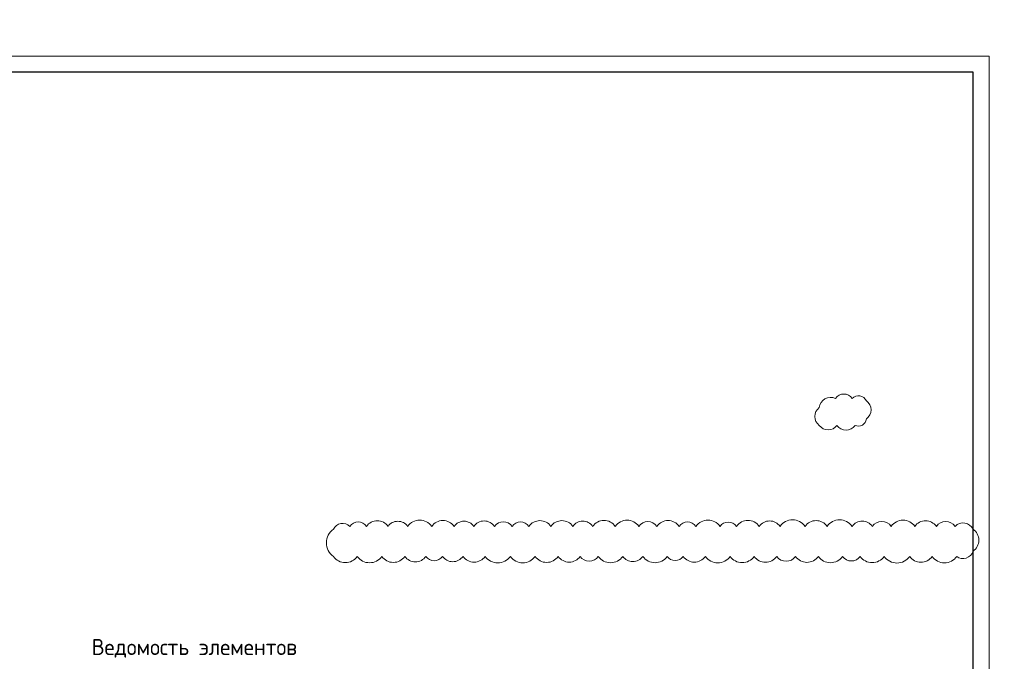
# Model space of a CAD drawing. Header units: millimetres. Extents: x -42044588 to 856694, y -806701 to 941911.
# Tile 177 of 256: x -52493 to -21898, y -379915 to -359971. Entities that reach past the tile are written whole.
import ezdxf

# ---------------------------------------------------------------- set-up
doc = ezdxf.new("R2010")
doc.units = ezdxf.units.MM
doc.layers.add('0 @ 100', color=7, linetype='Continuous')
doc.layers.add('ТОЛСТЫЕ_ОСНОВНЫЕ', color=6, linetype='Continuous')
for name, color, linetype, lineweight in [('907Сл Осевые', 1, 'Continuous', 0), ('РАЗМЕРЫ', 1, 'Continuous', 9), ('ТОНКИЕ', 7, 'Continuous', 9)]:
    doc.layers.add(name, color=color, linetype=linetype, lineweight=lineweight)
doc.styles.add('GOST-2.304_Type-B', font='GOST_Common.ttf')
doc.styles.add('ГОСТ', font='GOST_Common.ttf')

# ---------------------------------------------------------------- blocks, each defined once
blk = doc.blocks.new('*U6686')
at = {"layer": 'ТОЛСТЫЕ_ОСНОВНЫЕ', "color": 6}
blk.add_lwpolyline([(20, 5), (886, 5), (886, 415), (20, 415)], close=True, dxfattribs=at)
at = {"layer": 'ТОНКИЕ'}
blk.add_lwpolyline([(0, 0), (891, 0), (891, 420), (0, 420)], close=True, dxfattribs=at)

msp = doc.modelspace()

# ---------------------------------------------------------------- linework, layer by layer
at = {"layer": '907Сл Осевые', "color": 240, "true_color": 0xed1f24}
for points in [[(-27646.32, -372581.334, 0.52056705), (-27097.613, -372581.334, 0.52056705), (-26535.218, -372581.334, 0.52056705), (-26184.485, -372378.955, 0.52056705), (-26184.485, -371816.752, 0.52056705), (-26621.986, -371742.863, 0.52056705), (-27145.946, -371742.863, 0.52056705), (-27646.32, -372029.791, 0.52056705)], [(-42743.834, -376653.866, 0.52056705), (-42002.393, -376653.866, 0.52056705), (-41241.185, -376653.866, 0.52056705), (-40522.752, -376653.866, 0.52056705), (-39869.882, -376653.866, 0.52056705), (-39355.809, -376653.866, 0.52056705), (-38717.515, -376653.866, 0.52056705), (-38029.679, -376653.866, 0.52056705), (-37244.273, -376653.866, 0.52056705), (-36478.314, -376653.866, 0.52056705), (-35759.121, -376653.866, 0.52056705), (-35078.445, -376653.866, 0.52056705), (-34513.486, -376653.866, 0.52056705), (-33754.467, -376653.866, 0.52056705), (-33127.845, -376653.866, 0.52056705), (-32374.749, -376653.866, 0.52056705), (-31874.649, -376653.866, 0.52056705), (-31187.747, -376653.866, 0.52056705), (-30416.001, -376653.866, 0.52056705), (-29670.76, -376653.866, 0.52056705), (-28971.206, -376653.866, 0.52056705), (-28385.547, -376653.866, 0.52056705), (-27675.866, -376653.866, 0.52056705), (-26923.841, -376653.866, 0.52056705), (-26376.15, -376653.866, 0.52056705), (-25631.23, -376653.866, 0.52056705), (-24837.831, -376653.866, 0.52056705), (-24138.762, -376653.866, 0.52056705), (-23374.642, -376653.866, 0.52056705), (-22869.481, -376492.489, 0.52056705), (-22869.481, -375807.318, 0.52056705), (-23427.525, -375719.568, 0.52056705), (-24009.348, -375719.568, 0.52056705), (-24677.05, -375719.568, 0.52056705), (-25412.082, -375719.568, 0.52056705), (-25999.655, -375719.568, 0.52056705), (-26627.97, -375719.568, 0.52056705), (-27403.04, -375719.568, 0.52056705), (-28088.614, -375719.568, 0.52056705), (-28867.391, -375719.568, 0.52056705), (-29511.335, -375719.568, 0.52056705), (-30218.452, -375719.568, 0.52056705), (-30730.995, -375719.568, 0.52056705), (-31479.568, -375719.568, 0.52056705), (-32001.615, -375719.568, 0.52056705), (-32693.039, -375719.568, 0.52056705), (-33253.566, -375719.568, 0.52056705), (-33984.918, -375719.568, 0.52056705), (-34689.975, -375719.568, 0.52056705), (-35303.751, -375719.568, 0.52056705), (-35986.825, -375719.568, 0.52056705), (-36670.596, -375719.568, 0.52056705), (-37191.626, -375719.568, 0.52056705), (-37737.587, -375719.568, 0.52056705), (-38384.378, -375719.568, 0.52056705), (-38994.455, -375719.568, 0.52056705), (-39689.514, -375719.568, 0.52056705), (-40438.719, -375719.568, 0.52056705), (-41047.304, -375719.568, 0.52056705), (-41715.098, -375719.568, 0.52056705), (-42234.874, -375719.568, 0.52056705), (-42743.834, -375810.605, 0.52056705)]]:
    msp.add_lwpolyline(points, format="xyb", close=True, dxfattribs=at)

# ---------------------------------------------------------------- block references
at = {"xscale": 100, "yscale": 100, "zscale": 100}
msp.add_blockref('*U6686', (-111469.481, -403102.06), dxfattribs=at)

# ---------------------------------------------------------------- texts
at = {"layer": '0 @ 100', "insert": (-41855.904, -339329.867), "char_height": 300, "width": 18500, "attachment_point": 1, "style": 'ГОСТ'}
msp.add_mtext('\\pi-900,l900,t900;{\\C7;1.^IАрмирование монолитной плиты  состоит из основного армирования ∅10 А500С с шагом  200х200мм  в нижней зоне, основного армирования ∅10 А500С с шагом  200х200мм  в  верхней зоне и дополнительного армирования, указанного на схемах армирования.\\P2.^IАрмирование плиты предусмотрено отдельными  стержнями заводской длины по осям Х и Y. При недостатке заводской длины стержней для армирования плиты, стыки стержней осуществлять внахлестку без  сварки. Стыки арматуры внахлестку должны располагаться вразбежку (через шаг). См. деталь стыковки арматуры.\\P3.^IВерхнюю и нижнюю арматуру вязать вязальной проволокой через пересечение.  Стержни основной и дополнительной арматуры укладывать в соответствии с сечениями .\\P4.^IПо периметру плиты и у отверстий  у концов основной арматуры устанавливать П-образные элементы Ск1.\\P5.^IПозиции со знаком "*" укладываются с шагом 100 мм\\P6.^IДля фиксации в проектном положении стержней верхней сетки устанавливать фиксаторы Ф1 с шагом 600х600мм.\\P7.^IДиаметр оправки стержня при d<20мм - 5d, при d≥20мм - 8d\\P8.^IКаркасы поперечного армирования устанавливаются до начала устройство верхней сетки армирования.\\P9.^IОбрамления отверстий см. лист 8. В местах расположения отверстий осуществить прерывания основной и дополнительной сеток арматуры. Отверстия обрамляются двумя стержнями арматуры. Отверстия обрамляются двумя стержнями арматуры  см. узел обрамления отверстий лист 8, расход стали на обрамление учтен на листе 35.\\P10.^IПроемы размерами до 300х300 допускается выполнять по месту методом алмазного бурения.\\P11.^IСечения 3-3;4-4;5-5 см. лист 8.}', dxfattribs=at)
at = {"layer": 'РАЗМЕРЫ', "color": 0, "style": 'GOST-2.304_Type-B'}
msp.add_text('Ведомость элементов', height=500, dxfattribs=at).set_placement((-50255.776, -379721.073))

doc.saveas('drawing.dxf')
